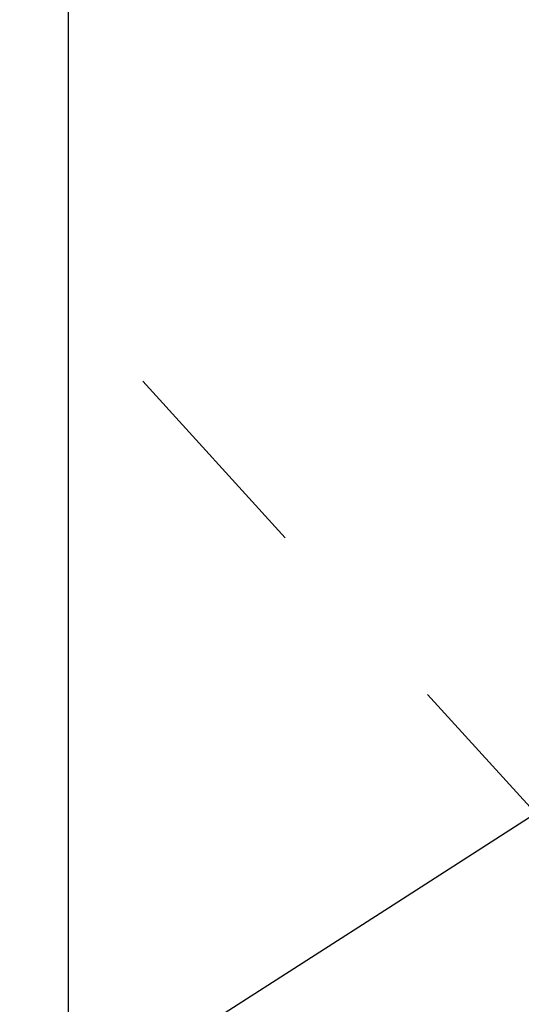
# Model space of a CAD drawing. Extents: x 0 to 370488, y 0 to 4202825.
# Tile 173 of 256: x 360271.89 to 360273.66, y 4200439.61 to 4200443.1. Entities that reach past the tile are written whole.
import ezdxf

# ---------------------------------------------------------------- set-up
doc = ezdxf.new("R2010")
doc.units = 0
doc.header["$LTSCALE"] = 0.5
doc.header["$MEASUREMENT"] = 0
doc.linetypes.add('CONTI', pattern=[0])
doc.linetypes.add('Д_ТРОТ_ТРУБА', pattern=[3, 1.5, -1.5])
for name, color, linetype in [('(025) Дорога', 7, 'Continuous'), ('GORIZDEFAULT', 32, 'CONTI'), ('ХХХ автодор (К)', 7, 'ИК_Водопровод -------в--------')]:
    doc.layers.add(name, color=color, linetype=linetype)
doc.styles.get("Standard").update_dxf_attribs({"font": 'isocpeur.ttf'})
doc.linetypes.add('ИК_Водопровод -------в--------', pattern='A,9,-0.6,["В",Standard,S=1.2,R=0,X=0,Y=-0.6],-1.2', length=10.8)

msp = doc.modelspace()

# ---------------------------------------------------------------- linework, layer by layer
at = {"layer": '(025) Дорога', "linetype": 'Д_ТРОТ_ТРУБА', "flags": 128}
msp.add_lwpolyline([(360044.1953, 4200796.0117), (360041.8164, 4200791.7725), (360042.3584, 4200788.3041), (360046.0867, 4200780.21), (360059.0121, 4200755.8869), (360082.2659, 4200713.415), (360119.8375, 4200651.9108), (360154.2478, 4200588.2735), (360168.9516, 4200565.337), (360182.6178, 4200547.7659), (360213.0435, 4200512.0439), (360268.2829, 4200446.2622), (360308.9265, 4200401.5342), (360387.3686, 4200322.5934), (360428.1163, 4200283.4973), (360457.1161, 4200256.4198), (360464.8857, 4200245.4437), (360476.5072, 4200228.2628), (360489.0602, 4200214.493), (360499.0649, 4200202.9837)], dxfattribs=at)
at = {"layer": 'GORIZDEFAULT', "color": 32}
msp.add_polyline3d([(360263.94, 4200433.8, 542.5), (360269.07, 4200437.3, 542.5), (360270.28, 4200438.07, 542.5), (360271.68, 4200438.98, 542.5), (360273.21, 4200439.96, 542.5), (360274.78, 4200440.97, 542.5), (360276.3, 4200441.95, 542.5), (360277.71, 4200442.86, 542.5), (360278.91, 4200443.64, 542.5)], dxfattribs=at)
at = {"layer": 'ХХХ автодор (К)', "linetype": 'ByBlock', "ltscale": 2, "elevation": 533.0149}
msp.add_lwpolyline([(360272.059, 4199657.7879), (362253.5931, 4199657.7879), (362253.5931, 4201328.8911), (360272.059, 4201328.8911)], close=True, dxfattribs=at)
msp.add_lwpolyline([(360272.059, 4199657.7879), (362253.5931, 4199657.7879), (362253.5931, 4201328.8911), (360272.059, 4201328.8911)], close=True, dxfattribs=at)

doc.saveas('drawing.dxf')
